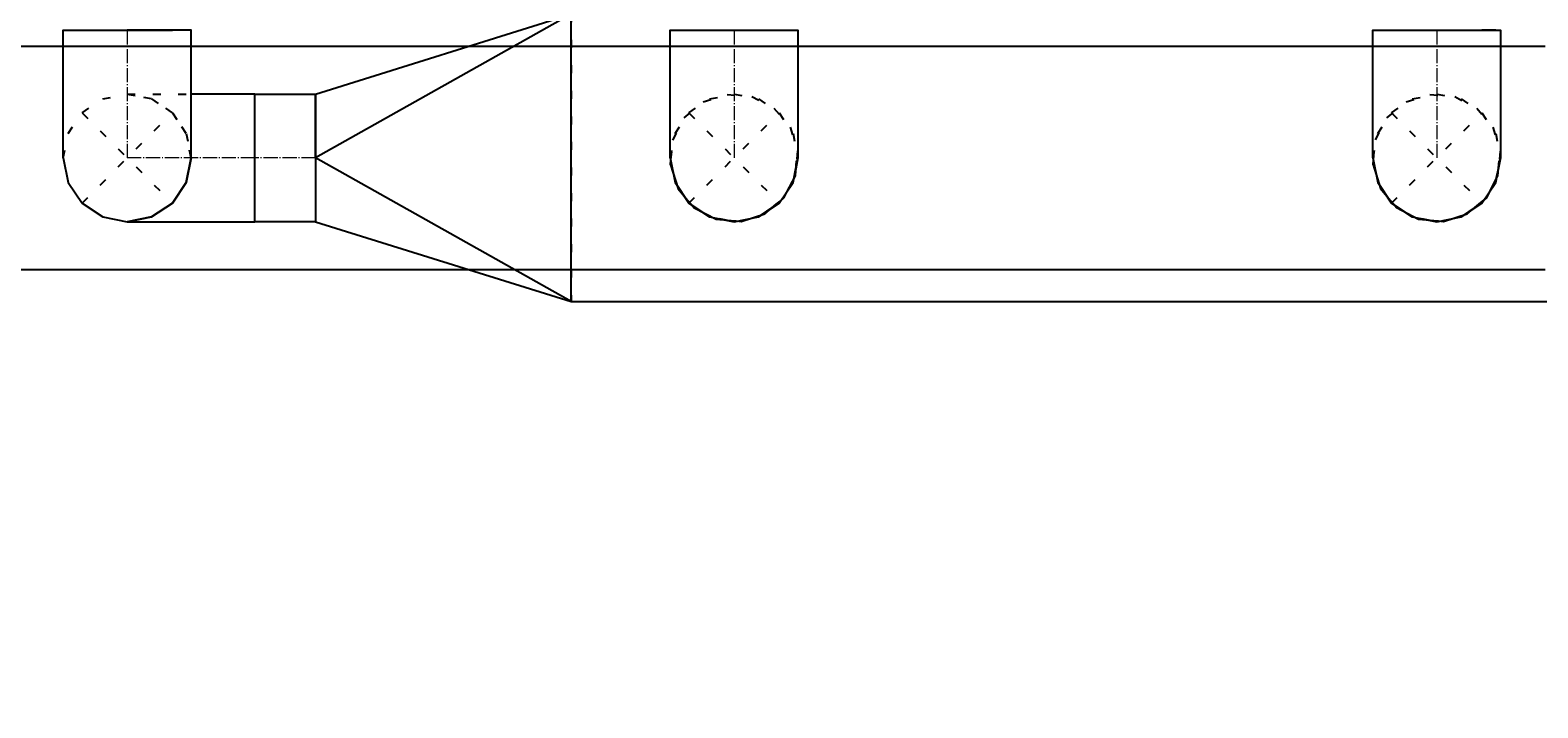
# Model space of a CAD drawing. Header units: centimetres. Extents: x -149939 to 48626, y -46000 to 152985.
# Tile 151 of 256: x -13692 to -11332, y 41643 to 42704. Entities that reach past the tile are written whole.
import ezdxf

# ---------------------------------------------------------------- set-up
doc = ezdxf.new("R2010")
doc.units = ezdxf.units.CM
doc.header["$LTSCALE"] = 50
doc.header["$PDMODE"] = 35
doc.header["$PDSIZE"] = 0.1
for name, pattern in [('CADVENT_CENTERLINE', [9.9, 7.4, -1, 0.5, -1]), ('CADVENT_HIDDEN', [0.8, 0.25, -0.55]), ('Kondygnacja  -0_5$0$HIDDEN', [9.525, 6.35, -3.175]), ('Kondygnacja  -0_5$0$HIDDEN2', [4.7625, 3.175, -1.5875])]:
    doc.linetypes.add(name, pattern=pattern)
doc.layers.get('0').update_dxf_attribs({"color": 8})
doc.layers.get('DEFPOINTS').update_dxf_attribs({"color": 8})
doc.layers.add('bgde-nawiewCEN', color=7, linetype='Continuous', lineweight=13)
doc.layers.add('Kondygnacja  -0_5$0$ARCH_INFO_WYMIARY', color=8, linetype='Continuous', lineweight=9)
for name, color, linetype in [('bgde-nawiewDETAILS', 1, 'Continuous'), ('bgde-nawiewEXP', 7, 'Continuous'), ('bgde-nawiewHIDDEN', 250, 'Continuous'), ('Kondygnacja  -0_5$0$ARCH_INFO_OPISY', 8, 'Continuous'), ('Kondygnacja  -0_5$0$ARCH_KONSTR_POWYŻEJ RZUTU', 8, 'Kondygnacja  -0_5$0$HIDDEN'), ('Kondygnacja  -0_5$0$ARCH_KONSTR_POWYŻEJ RZUTU_IST', 8, 'Kondygnacja  -0_5$0$HIDDEN2')]:
    doc.layers.add(name, color=color, linetype=linetype)
doc.styles.add('Kondygnacja  -0_5$0$Romans', font='Romans.shx', dxfattribs={"width": 0.7})
doc.styles.add('Kondygnacja  -0_5$0$Standard', font='txt')
doc.dimstyles.new('Kondygnacja  -0_5$0$ISO-25', dxfattribs={"dimtxt": 2.5, "dimasz": 2.5, "dimexe": 1.25, "dimexo": 0.625, "dimtad": 1, "dimtxsty": 'Kondygnacja  -0_5$0$Standard', "dimcen": 2.5, "dimadec": 0, "dimazin": 0, "dimtfac": 1, "dimtmove": 0, "dimatfit": 3, "dimfxl": 1, "dimarcsym": 0})
doc.dimstyles.new('Kondygnacja  -0_5$0$Wymiary 1-100', dxfattribs={"dimtxt": 12, "dimasz": 10, "dimexe": 5, "dimexo": 0, "dimgap": 4, "dimtad": 1, "dimrnd": 0.5, "dimzin": 12, "dimdsep": 46, "dimtxsty": 'Kondygnacja  -0_5$0$Romans', "dimblk": 'Kondygnacja  -0_5$0$_Oblique', "dimcen": 10, "dimdle": 10, "dimclrt": 55, "dimazin": 0, "dimtfac": 1, "dimtmove": 1, "dimatfit": 3, "dimfxl": 8, "dimfxlon": 1, "dimtolj": 1, "dimtzin": 0, "dimarcsym": 0})

# ---------------------------------------------------------------- blocks, each defined once
blk = doc.blocks.new('Kondygnacja  -0_5$0$_Dot')
at = {"color": 0, "linetype": 'ByBlock', "lineweight": -2}
blk.add_line((-0.5, 0), (-1, 0), dxfattribs=at)
at = {"color": 0, "linetype": 'ByBlock', "const_width": 0.5}
blk.add_lwpolyline([(-0.25, 0, 1), (0.25, 0, 1)], format="xyb", close=True, dxfattribs=at)
blk = doc.blocks.new('Kondygnacja  -0_5$0$konstrukcja istniejąca -0.5')
at = {"layer": 'Kondygnacja  -0_5$0$ARCH_KONSTR_POWYŻEJ RZUTU_IST', "ltscale": 10, "elevation": 0}
for points in [[(9938, 8767.89), (10982, 8767.89)], [(10982, 8732.89), (9938, 8732.89)]]:
    blk.add_lwpolyline(points, dxfattribs=at)
blk = doc.blocks.new('Kondygnacja  -0_5$0$_Oblique')
at = {"color": 0, "linetype": 'ByBlock', "lineweight": -2}
blk.add_line((-0.5, -0.5), (0.5, 0.5), dxfattribs=at)
blk = doc.blocks.new('*D212')
at = {"layer": 'DEFPOINTS', "color": 0}
for p in [(-30586.3, 81900), (-30681.1, 12489.5), (9064, 12489.5)]:
    blk.add_point(p, dxfattribs=at)
at = {"layer": 'Kondygnacja  -0_5$0$ARCH_INFO_WYMIARY', "color": 0, "lineweight": -2}
for p, q in [((-30681.1, 81910), (-30681.1, 12479.5)), ((-30673.1, 81900), (-30686.1, 81900)), ((-30673.1, 12489.5), (-30686.1, 12489.5))]:
    blk.add_line(p, q, dxfattribs=at)
at = {"layer": 'Kondygnacja  -0_5$0$ARCH_INFO_WYMIARY', "color": 0, "linetype": 'ByBlock', "lineweight": -2, "xscale": 10, "yscale": 10, "zscale": 10}
for p, rotation in [((-30681.1, 81900), 90), ((-30681.1, 12489.5), 270)]:
    blk.add_blockref('Kondygnacja  -0_5$0$_Oblique', p, dxfattribs=dict(at, rotation=rotation))
at = {"layer": 'Kondygnacja  -0_5$0$ARCH_INFO_WYMIARY', "color": 55, "insert": (-30691.1, 47194.8), "char_height": 12, "attachment_point": 5, "rotation": 90, "style": 'Kondygnacja  -0_5$0$Romans'}
blk.add_mtext('\\A1;69410.5', dxfattribs=at)

msp = doc.modelspace()

# ---------------------------------------------------------------- linework, layer by layer
at = {"layer": 'bgde-nawiewCEN', "linetype": 'CADVENT_CENTERLINE', "ltscale": 0.06}
for p, q in [((-13540.031, 42703.983), (-13540.031, 42503.983)), ((-12590.031, 42703.983), (-12590.031, 42503.983)), ((-11490.031, 42703.983), (-11490.031, 42503.983)), ((-13340.031, 42503.983), (-13540.031, 42503.983)), ((-13245.031, 42503.983), (-13340.031, 42503.983))]:
    msp.add_line(p, q, dxfattribs=at)
at = {"layer": 'bgde-nawiewDETAILS', "linetype": 'CADVENT_HIDDEN'}
for p, q in [((-13610.742, 42433.272), (-13469.321, 42574.694)), ((-13610.742, 42574.694), (-13469.321, 42433.272)), ((-12660.742, 42433.272), (-12519.321, 42574.694)), ((-12660.742, 42574.694), (-12519.321, 42433.272)), ((-11560.742, 42433.272), (-11419.321, 42574.694)), ((-11560.742, 42574.694), (-11419.321, 42433.272))]:
    msp.add_line(p, q, dxfattribs=at)
at = {"layer": 'bgde-nawiewEXP', "linetype": 'Continuous'}
for points in [[(-13245.031, 42503.983), (-13245.031, 42603.983), (-12845.031, 42728.983)], [(-13340.031, 42403.983), (-13340.031, 42603.983), (-13245.031, 42603.983), (-13245.031, 42403.983)], [(-13501.763, 42411.595), (-13469.321, 42433.272), (-13447.643, 42465.715), (-13440.031, 42503.983), (-13447.643, 42465.715), (-13469.321, 42433.272)], [(-13245.031, 42403.983), (-12845.031, 42278.983), (-13245.031, 42503.983), (-13245.031, 42411.595)]]:
    msp.add_lwpolyline(points, close=True, dxfattribs=at)
for points in [[(-12845.031, 42278.983), (-12845.031, 42728.983), (-12845.031, 42728.983), (-12690.031, 42728.983)], [(-13640.031, 42503.983), (-13640.031, 42703.983), (-13501.763, 42703.983)], [(-13540.031, 42403.983), (-13501.763, 42411.595), (-13469.321, 42433.272), (-13447.643, 42465.715), (-13440.031, 42503.983), (-13440.031, 42703.983), (-13501.763, 42703.983)], [(-13501.763, 42703.983), (-13540.031, 42703.983)], [(-13501.763, 42703.983), (-13469.321, 42703.983)], [(-12690.031, 42503.983), (-12690.031, 42703.983), (-12490.031, 42703.983), (-12490.031, 42503.983), (-12494.563, 42481.203)], [(-11590.031, 42503.983), (-11590.031, 42703.983), (-11397.643, 42703.983)], [(-11397.643, 42703.983), (-11419.321, 42703.983)], [(-11397.643, 42703.983), (-11390.031, 42703.983), (-11390.031, 42503.983)], [(-13640.031, 42503.983), (-13632.419, 42465.715), (-13610.742, 42433.272), (-13578.3, 42411.595), (-13540.031, 42403.983), (-13340.031, 42403.983), (-13340.031, 42603.983), (-13440.031, 42603.983)], [(-13640.031, 42503.983), (-13632.419, 42465.715), (-13610.742, 42433.272), (-13578.3, 42411.595), (-13540.031, 42403.983), (-13501.763, 42411.595)], [(-13640.031, 42503.983), (-13632.419, 42465.715), (-13610.742, 42433.272), (-13578.3, 42411.595), (-13540.031, 42403.983), (-13501.763, 42411.595)], [(-12690.031, 42503.983), (-12682.419, 42465.715), (-12678.025, 42459.138)], [(-12690.031, 42503.983), (-12682.419, 42465.715), (-12660.742, 42433.272), (-12673.646, 42452.585)], [(-12689.426, 42492.996), (-12688.745, 42500.876)], [(-12689.426, 42492.996), (-12677.656, 42455.796), (-12662.708, 42438.018)], [(-12519.321, 42433.272), (-12497.643, 42465.715), (-12490.031, 42503.983)], [(-12518.034, 42436.379), (-12511.98, 42441.469), (-12493.998, 42476.097), (-12491.997, 42499.237)], [(-11590.031, 42503.983), (-11582.419, 42465.715), (-11578.172, 42459.359)], [(-11590.031, 42503.983), (-11582.419, 42465.715), (-11560.742, 42433.272), (-11573.862, 42452.907)], [(-11589.464, 42493.345), (-11588.779, 42500.959)], [(-11589.464, 42493.345), (-11577.824, 42456.104), (-11562.69, 42437.976)], [(-11419.321, 42433.272), (-11397.643, 42465.715), (-11390.031, 42503.983), (-11394.638, 42480.822)], [(-11418.068, 42436.297), (-11412.2, 42441.196), (-11394.097, 42475.76), (-11391.98, 42499.279)], [(-12519.321, 42433.272), (-12497.643, 42465.715), (-12496.1, 42473.472)], [(-11419.321, 42433.272), (-11397.643, 42465.715), (-11396.152, 42473.212)], [(-13501.763, 42411.595), (-13469.321, 42433.272)], [(-12660.742, 42433.272), (-12628.3, 42411.595), (-12620.542, 42410.052)], [(-12660.742, 42433.272), (-12628.3, 42411.595), (-12590.031, 42403.983), (-12612.812, 42408.514)], [(-12657.635, 42431.986), (-12652.545, 42425.932), (-12617.918, 42407.95), (-12594.777, 42405.949)], [(-12590.031, 42403.983), (-12551.763, 42411.595), (-12519.321, 42433.272)], [(-12590.031, 42403.983), (-12551.763, 42411.595), (-12545.186, 42415.989)], [(-12586.925, 42405.27), (-12579.045, 42404.588), (-12541.844, 42416.359), (-12524.067, 42431.307)], [(-12519.321, 42433.272), (-12551.763, 42411.595)], [(-12538.633, 42420.368), (-12519.321, 42433.272)], [(-12519.321, 42433.272), (-12538.633, 42420.368)], [(-11560.742, 42433.272), (-11528.3, 42411.595), (-11520.802, 42410.104)], [(-11560.742, 42433.272), (-11528.3, 42411.595), (-11490.031, 42403.983), (-11513.192, 42408.59)], [(-11557.718, 42432.02), (-11552.819, 42426.152), (-11518.255, 42408.048), (-11494.735, 42405.931)], [(-11490.031, 42403.983), (-11451.763, 42411.595), (-11419.321, 42433.272), (-11438.955, 42420.153)], [(-11490.031, 42403.983), (-11451.763, 42411.595), (-11445.407, 42415.842)], [(-11487.007, 42405.236), (-11479.394, 42404.551), (-11442.152, 42416.19), (-11424.024, 42431.324)], [(-13501.763, 42411.595), (-13540.031, 42403.983)], [(-13501.763, 42411.595), (-13540.031, 42403.983)], [(-12845.031, 42278.983), (-1249.931, 42278.983)]]:
    msp.add_lwpolyline(points, dxfattribs=at)
at = {"layer": 'bgde-nawiewHIDDEN', "linetype": 'CADVENT_HIDDEN'}
for points in [[(-12845.031, 42728.983), (-12845.031, 42278.983)], [(-13640.031, 42503.983), (-13632.419, 42542.251), (-13610.742, 42574.694), (-13578.3, 42596.371), (-13540.031, 42603.983), (-13440.031, 42603.983)], [(-13640.031, 42503.983), (-13632.419, 42542.251), (-13610.742, 42574.694), (-13578.3, 42596.371), (-13540.031, 42603.983), (-13501.763, 42596.371), (-13469.321, 42574.694), (-13447.643, 42542.251), (-13440.031, 42503.983), (-13447.643, 42542.251), (-13469.321, 42574.694), (-13501.763, 42596.371), (-13540.031, 42603.983)], [(-12690.031, 42503.983), (-12682.419, 42542.251), (-12660.742, 42574.694), (-12628.3, 42596.371), (-12590.031, 42603.983), (-12551.763, 42596.371), (-12519.321, 42574.694), (-12497.643, 42542.251), (-12490.031, 42503.983)], [(-12688.745, 42500.876), (-12686.064, 42531.869), (-12668.083, 42566.497), (-12638.218, 42591.607), (-12601.018, 42603.378), (-12562.145, 42600.016), (-12527.517, 42582.034), (-12502.407, 42552.17), (-12490.637, 42514.97), (-12491.997, 42499.237)], [(-11590.031, 42503.983), (-11582.419, 42542.251), (-11560.742, 42574.694), (-11528.3, 42596.371), (-11490.031, 42603.983), (-11451.763, 42596.371), (-11419.321, 42574.694), (-11397.643, 42542.251), (-11390.031, 42503.983)], [(-11588.779, 42500.959), (-11585.966, 42532.206), (-11567.863, 42566.771), (-11537.911, 42591.776), (-11500.669, 42603.416), (-11461.808, 42599.918), (-11427.244, 42581.815), (-11402.239, 42551.862), (-11390.599, 42514.621), (-11391.98, 42499.279)], [(-12496.1, 42473.472), (-12494.563, 42481.203)], [(-11396.152, 42473.212), (-11394.638, 42480.822)], [(-12678.025, 42459.138), (-12673.646, 42452.585)], [(-11578.172, 42459.359), (-11573.862, 42452.907)], [(-12662.708, 42438.018), (-12657.635, 42431.986)], [(-12545.186, 42415.989), (-12538.633, 42420.368)], [(-12524.067, 42431.307), (-12518.034, 42436.379)], [(-11562.69, 42437.976), (-11557.718, 42432.02)], [(-11445.407, 42415.842), (-11438.955, 42420.153)], [(-11424.024, 42431.324), (-11418.068, 42436.297)], [(-12620.542, 42410.052), (-12612.812, 42408.514)], [(-12594.777, 42405.949), (-12586.925, 42405.27)], [(-11520.802, 42410.104), (-11513.192, 42408.59)], [(-11494.735, 42405.931), (-11487.007, 42405.236)]]:
    msp.add_lwpolyline(points, dxfattribs=at)

# ---------------------------------------------------------------- block references
at = {"layer": 'Kondygnacja  -0_5$0$ARCH_KONSTR_POWYŻEJ RZUTU', "xscale": 10, "yscale": 10, "zscale": 10}
msp.add_blockref('Kondygnacja  -0_5$0$konstrukcja istniejąca -0.5', (-121140, -45000), dxfattribs=at)

# ---------------------------------------------------------------- dimensions: what is measured, and where the dimension line sits
at = {"layer": 'Kondygnacja  -0_5$0$ARCH_INFO_WYMIARY'}
dim = msp.add_linear_dim(base=(-30681.114, 12489.5), p1=(-30586.301, 81900), p2=(9064, 12489.5), angle=90, dimstyle='Kondygnacja  -0_5$0$Wymiary 1-100', dxfattribs=at)
dim.commit()
dim.dimension.update_dxf_attribs({"geometry": '*D212', "text_midpoint": (-30691.114, 47194.75)})

# ---------------------------------------------------------------- leaders
at = {"layer": 'Kondygnacja  -0_5$0$ARCH_INFO_OPISY'}
msp.add_leader([(-14352.478, 42696.621), (-12786.938, 43636.687), (-9956.274, 43636.687)], dimstyle='Kondygnacja  -0_5$0$ISO-25', override={"dimscale": 5, "dimasz": 2, "dimtad": 0, "dimldrblk": 'Kondygnacja  -0_5$0$_Dot'}, dxfattribs=at)

doc.saveas('drawing.dxf')
